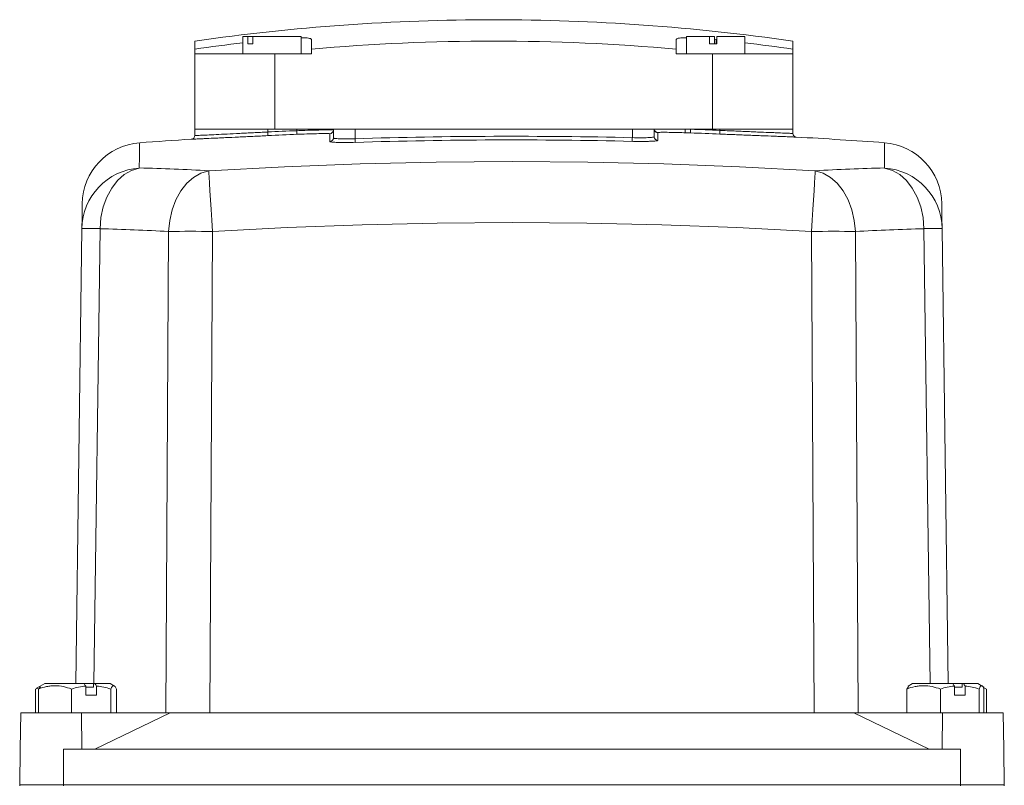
# Model space of a CAD drawing. Header units: millimetres. Extents: x 143 to 827, y 75 to 838.
# Tile 15 of 23: x 194 to 329, y 733 to 838. Entities that reach past the tile are written whole.
import ezdxf

# ---------------------------------------------------------------- set-up
doc = ezdxf.new("R2010")
doc.units = ezdxf.units.MM

msp = doc.modelspace()

# ---------------------------------------------------------------- linework, layer by layer
at = {"color": 7, "linetype": 'Continuous', "lineweight": 15}
for p, q in [((224.52, 835.72), (224.52, 833.32)), ((225.22, 835.72), (224.52, 835.72)), ((225.22, 834.72), (225.22, 835.72)), ((225.22, 835.72), (225.88, 835.72)), ((232.52, 835.72), (225.88, 835.72)), ((225.88, 835.72), (225.88, 834.72)), ((232.52, 833.32), (232.52, 835.72)), ((285.33, 835.72), (285.33, 833.32)), ((288.5, 835.72), (285.33, 835.72)), ((288.5, 834.72), (288.5, 835.72)), ((288.5, 835.72), (289.17, 835.72)), ((289.17, 835.72), (289.17, 834.72)), ((289.5, 835.72), (289.5, 834.72)), ((293.33, 835.72), (289.5, 835.72)), ((293.33, 833.32), (293.33, 835.72)), ((217.94, 833.99), (217.94, 835.09)), ((225.88, 834.72), (225.22, 834.72)), ((233.93, 835.31), (233.93, 833.99)), ((283.93, 833.99), (283.93, 835.31)), ((289.5, 834.72), (288.5, 834.72)), ((289.17, 835.33), (289.43, 835.31)), ((299.92, 835.09), (299.92, 833.99)), ((217.94, 833.32), (217.94, 833.99)), ((217.94, 833.32), (217.94, 823.02)), ((228.93, 833.32), (217.94, 833.32)), ((228.93, 833.32), (228.93, 823.02)), ((233.93, 833.32), (228.93, 833.32)), ((233.93, 833.99), (233.93, 833.32)), ((283.93, 833.32), (283.93, 833.99)), ((288.93, 833.32), (283.93, 833.32)), ((288.93, 833.32), (288.93, 823.02)), ((299.92, 833.32), (288.93, 833.32)), ((299.92, 833.99), (299.92, 833.32)), ((299.92, 833.32), (299.92, 823.02)), ((217.93, 822.14), (217.93, 823.02)), ((217.93, 823.02), (227.93, 823.02)), ((227.93, 822.62), (227.93, 823.02)), ((227.93, 823.02), (231.93, 823.02)), ((231.93, 822.8), (231.93, 823.02)), ((231.93, 823.02), (236.93, 823.02)), ((236.44, 821.31), (236.44, 822.39)), ((236.93, 823.02), (239.93, 823.02)), ((236.93, 821.81), (236.93, 823.02)), ((239.93, 821.71), (239.93, 823.02)), ((239.93, 823.02), (277.93, 823.02)), ((277.93, 823.02), (280.93, 823.02)), ((277.93, 821.85), (277.93, 823.02)), ((280.93, 821.97), (280.93, 823.02)), ((280.93, 823.02), (285.16, 823.02)), ((281.41, 822.52), (281.41, 821.48)), ((285.16, 823.02), (285.93, 823.02)), ((285.91, 822.5), (285.22, 822.52)), ((285.93, 823), (285.93, 823.02)), ((285.93, 823.02), (289.93, 823.02)), ((289.93, 822.85), (289.93, 823.02)), ((289.93, 823.02), (299.93, 823.02)), ((299.93, 822.43), (299.93, 823.02)), ((201.61, 747.02), (202.45, 809.37)), ((213.97, 743.02), (214.34, 808.99)), ((220.35, 808.99), (219.98, 743.02)), ((302.87, 743.02), (302.5, 808.99)), ((308.51, 808.99), (308.88, 743.02)), ((320.4, 809.37), (321.24, 747.02)), ((196.75, 746.66), (196.23, 746.37)), ((196.49, 746.27), (196.79, 746.59)), ((197.36, 747.02), (196.75, 746.66)), ((202.76, 747.02), (197.36, 747.02)), ((204.1, 747.02), (202.76, 747.02)), ((202.98, 745.42), (202.98, 746.68)), ((204.06, 746.52), (204.06, 747.02)), ((204.24, 747.02), (204.06, 747.02)), ((206.31, 747.02), (204.24, 747.02)), ((204.46, 746.68), (204.46, 745.42)), ((206.93, 746.66), (206.31, 747.02)), ((315.54, 746.27), (315.81, 746.6)), ((316.36, 747.02), (315.76, 746.67)), ((321.85, 747.02), (316.36, 747.02)), ((323.13, 747.02), (321.85, 747.02)), ((322.08, 745.42), (322.08, 746.68)), ((323.13, 746.52), (323.13, 747.02)), ((323.32, 747.02), (323.13, 747.02)), ((325.31, 747.02), (323.32, 747.02)), ((323.55, 746.68), (323.55, 745.42)), ((325.91, 746.67), (325.31, 747.02)), ((326.15, 746.54), (325.91, 746.67)), ((196.41, 746.4), (196.08, 746.27)), ((196.08, 746.27), (196.08, 743.02)), ((196.49, 746.27), (196.49, 743.02)), ((201.05, 746.27), (201.05, 743.02)), ((204.06, 746.52), (202.98, 746.52)), ((204.46, 745.42), (202.98, 745.42)), ((206.4, 746.27), (206.4, 743.02)), ((207.19, 746.27), (207.19, 743.02)), ((315.54, 746.27), (315.54, 743.02)), ((320.17, 746.27), (320.17, 743.02)), ((323.13, 746.52), (322.08, 746.52)), ((323.55, 745.42), (322.08, 745.42)), ((325.47, 746.27), (325.47, 743.02)), ((326.49, 746.27), (326.1, 746.45)), ((326.14, 746.27), (326.14, 743.02)), ((326.49, 746.27), (326.49, 743.02)), ((194.1, 743.02), (194.01, 738.02)), ((202.42, 743.02), (194.1, 743.02)), ((202.42, 743.02), (202.46, 738.02)), ((214.56, 743.02), (202.42, 743.02)), ((204.23, 738.02), (214.56, 743.02)), ((308.29, 743.02), (214.56, 743.02)), ((308.29, 743.02), (318.62, 738.02)), ((320.43, 743.02), (308.29, 743.02)), ((320.43, 743.02), (320.39, 738.02)), ((328.75, 743.02), (320.43, 743.02)), ((328.84, 738.02), (328.75, 743.02)), ((194.01, 738.02), (193.93, 733.12)), ((199.93, 738.02), (199.93, 733.12)), ((322.93, 738.02), (199.93, 738.02)), ((322.93, 738.02), (322.93, 733.12)), ((328.84, 738.02), (328.92, 733.12)), ((193.93, 733.12), (193.93, 733.02)), ((199.93, 733.12), (193.93, 733.12)), ((199.93, 733.12), (199.93, 733.02)), ((322.93, 733.12), (199.93, 733.12)), ((322.93, 733.12), (322.93, 733.02)), ((328.93, 733.12), (322.93, 733.12)), ((328.93, 733.12), (328.93, 733.02))]:
    msp.add_line(p, q, dxfattribs=at)
at = {"color": 8, "linetype": 'Continuous', "lineweight": 15}
for p, q in [((289.43, 834.72), (289.43, 835.31)), ((217.46, 821.64), (217.46, 821.64)), ((300.4, 821.93), (300.4, 821.93)), ((204.94, 809.37), (204.1, 747.02)), ((318.75, 747.02), (317.91, 809.37))]:
    msp.add_line(p, q, dxfattribs=at)
at = {"color": 7, "linetype": 'Continuous', "lineweight": 15, "flags": 128}
for points in [[(227.95, 822.13), (227.95, 822.14), (227.95, 822.17), (227.95, 822.21), (227.94, 822.27), (227.94, 822.35), (227.94, 822.44), (227.93, 822.53), (227.93, 822.62)], [(231.95, 822.31), (231.95, 822.32), (231.95, 822.35), (231.94, 822.39), (231.94, 822.45), (231.94, 822.53), (231.93, 822.62), (231.93, 822.71), (231.93, 822.8)], [(285.93, 823), (285.92, 822.9), (285.92, 822.81), (285.92, 822.72), (285.91, 822.65), (285.91, 822.59), (285.91, 822.54), (285.91, 822.51), (285.91, 822.5)], [(289.93, 822.85), (289.92, 822.75), (289.92, 822.66), (289.92, 822.57), (289.91, 822.5), (289.91, 822.43), (289.91, 822.39), (289.91, 822.36), (289.91, 822.35)], [(239.93, 821.71), (239.93, 821.62), (239.93, 821.53), (239.93, 821.44), (239.94, 821.37), (239.94, 821.31), (239.94, 821.26), (239.94, 821.23), (239.94, 821.21)], [(277.93, 821.85), (277.92, 821.75), (277.92, 821.66), (277.92, 821.58), (277.92, 821.5), (277.92, 821.44), (277.92, 821.39), (277.92, 821.36), (277.91, 821.35)], [(219.84, 817.31), (230.23, 817.86), (240.63, 818.25), (251.02, 818.48), (261.43, 818.56), (271.83, 818.48), (282.23, 818.25), (292.62, 817.86), (303.01, 817.31)], [(210.33, 817.69), (209.27, 817.37), (208.27, 816.79), (207.35, 815.97), (206.55, 814.93), (205.89, 813.71), (205.39, 812.35), (205.07, 810.89), (204.94, 809.37)], [(214.34, 808.99), (214.49, 810.51), (214.83, 811.97), (215.35, 813.33), (216.02, 814.55), (216.84, 815.59), (217.77, 816.41), (218.78, 816.99), (219.84, 817.31)], [(219.84, 817.31), (219.86, 817), (219.9, 816.43), (219.95, 815.61), (220.01, 814.57), (220.09, 813.35), (220.17, 811.98), (220.26, 810.52), (220.35, 808.99)], [(302.5, 808.99), (302.6, 810.52), (302.68, 811.98), (302.77, 813.35), (302.84, 814.57), (302.9, 815.61), (302.95, 816.43), (302.99, 817), (303.01, 817.31)], [(303.01, 817.31), (304.07, 816.99), (305.08, 816.41), (306.01, 815.59), (306.83, 814.55), (307.51, 813.33), (308.02, 811.97), (308.36, 810.51), (308.51, 808.99)], [(317.91, 809.37), (317.78, 810.89), (317.46, 812.35), (316.96, 813.71), (316.3, 814.93), (315.5, 815.97), (314.58, 816.79), (313.58, 817.37), (312.52, 817.69)], [(202.45, 809.37), (202.47, 810.87), (202.49, 811.94), (202.49, 812.58), (202.5, 812.79)], [(320.36, 812.79), (320.36, 812.58), (320.37, 811.94), (320.38, 810.87), (320.4, 809.37)], [(302.5, 808.99), (292.24, 809.53), (281.97, 809.92), (271.7, 810.15), (261.43, 810.23), (251.15, 810.15), (240.88, 809.92), (230.61, 809.53), (220.35, 808.99)]]:
    msp.add_lwpolyline(points, dxfattribs=at)
at = {"color": 8, "linetype": 'Continuous', "lineweight": 15, "flags": 128}
for points in [[(210.38, 821.16), (210.37, 820.94), (210.36, 820.29), (210.35, 819.21), (210.33, 817.69)], [(312.52, 817.69), (312.5, 819.21), (312.49, 820.29), (312.48, 820.94), (312.48, 821.16)]]:
    msp.add_lwpolyline(points, dxfattribs=at)
at = {"color": 7, "linetype": 'Continuous', "lineweight": 15}
for centre, radius, start, end in [((258.93, 550.15), 287.87, 90.0001, 98.1862), ((258.93, 550.15), 287.87, 81.8138, 90.0001), ((258.93, 550.15), 286.78, 96.8904, 98.2175), ((258.93, 550.15), 284.94, 84.9665, 95.0335), ((258.93, 550.15), 286.78, 81.7825, 83.1096), ((261.43, 123.02), 700.41, 92.41392, 92.74147), ((261.43, 123.02), 699.91, 92.41392, 92.74147), ((236.43, 822.89), 0.5, 272.0403, 359.9893), ((281.43, 823.02), 0.5, 180.005, 268.3772), ((281.43, 823.05), 0.5, 183.6319, 268.3739), ((286.05, 822.87), 0.903, 170.6756, 203.0277), ((261.43, 123.02), 699.91, 87.66795, 87.9954), ((261.43, 123.02), 700.41, 87.66795, 87.9954), ((300.43, 822.43), 0.5, 180, 266.8084), ((300.43, 822.43), 0.5, 179.9993, 221.4259), ((211, 812.68), 8.5, 94.1822, 179.231), ((261.43, 123.02), 700, 93.60125, 94.18222), ((217.43, 822.14), 0.5, 273.6012, 0), ((217.43, 822.14), 0.5, 273.6034, 359.9977), ((236.43, 821.81), 0.5, 271.9949, 359.9493), ((261.43, 123.02), 699.02, 88.64744, 91.76254), ((261.43, 123.02), 698.52, 88.64744, 91.76254), ((281.43, 821.97), 0.5, 180.0519, 268.4157), ((261.43, 123.02), 700, 85.81778, 86.80843), ((311.86, 812.68), 8.5, 0.769, 85.8178), ((210.92, 809.24), 8.47, 94.0245, 179.1044), ((201.17, 471), 346.82, 86.9134, 88.4864), ((321.68, 471), 346.82, 91.5136, 93.0866), ((311.93, 809.24), 8.47, 0.8956, 85.9755), ((203.7, 743.4), 65.99, 88.9192, 91.0808), ((195.89, 466.86), 342.63, 86.9133, 88.4862), ((217.34, 335.18), 473.83, 89.6366, 90.3634), ((305.51, 335.18), 473.83, 89.6366, 90.3634), ((326.96, 466.86), 342.63, 91.5138, 93.0867), ((319.16, 743.4), 65.99, 88.9192, 91.0808)]:
    msp.add_arc(centre, radius, start, end, dxfattribs=at)
at = {"color": 8, "linetype": 'Continuous', "lineweight": 15}
msp.add_arc((300.43, 822.43), 0.5, 221.4021, 266.8237, dxfattribs=at)
at = {"color": 7, "linetype": 'Continuous', "lineweight": 15}
for points, knots in [([(232.52, 835.54), (232.71, 835.54), (233.34, 835.53), (233.82, 835.45), (233.89, 835.35), (233.93, 835.31)], [0, 0, 0, 0, 0.210236, 0.675175, 1, 1, 1, 1]), ([(283.93, 835.31), (283.99, 835.36), (284.13, 835.48), (284.72, 835.55), (285.26, 835.54), (285.33, 835.54)], [0, 0, 0, 0, 0.464165, 0.928511, 1, 1, 1, 1]), ([(217.93, 822.14), (217.93, 822.14), (217.99, 822.14), (218.19, 822.15), (218.27, 822.15), (218.46, 822.16), (218.68, 822.17), (218.96, 822.18), (219.27, 822.2), (219.44, 822.2), (219.98, 822.23), (220.4, 822.25), (221.32, 822.3), (221.84, 822.32), (222.92, 822.38), (223.5, 822.4), (224.4, 822.45), (224.72, 822.46), (225.34, 822.5), (225.66, 822.51), (226.62, 822.56), (227.27, 822.59), (227.93, 822.62)], [0, 0, 0, 0, 0.125, 0.125, 0.1875, 0.1875, 0.25, 0.3125, 0.3125, 0.375, 0.375, 0.5, 0.5, 0.625, 0.625, 0.75, 0.75, 0.8125, 0.8125, 0.875, 0.875, 1, 1, 1, 1]), ([(231.93, 822.8), (232.3, 822.82), (233.23, 822.85), (234.63, 822.89), (235.9, 822.92), (236.76, 822.92), (236.87, 822.9), (236.93, 822.89)], [0, 0, 0, 0, 0.142224, 0.35669, 0.571091, 0.785549, 1, 1, 1, 1]), ([(236.44, 822.39), (236.39, 822.4), (236.3, 822.42), (235.52, 822.42), (234.38, 822.39), (233.12, 822.35), (232.28, 822.32), (231.95, 822.31)], [0, 0, 0, 0, 0.214445, 0.428893, 0.643288, 0.857762, 1, 1, 1, 1]), ([(285.22, 822.52), (284.89, 822.53), (284.07, 822.56), (282.9, 822.58), (281.93, 822.59), (281.47, 822.57), (281.43, 822.56), (281.41, 822.55)], [0, 0, 0, 0, 0.15841, 0.396513, 0.634384, 0.87114, 1, 1, 1, 1]), ([(281.41, 822.55), (281.41, 822.54), (281.41, 822.53), (281.41, 822.52), (281.41, 822.52)], [0, 0, 0, 0, 0.753484, 1, 1, 1, 1]), ([(300.4, 821.93), (300.4, 821.93), (300.33, 821.93), (300.13, 821.94), (300.05, 821.94), (299.85, 821.95), (299.73, 821.96), (299.34, 821.97), (299.01, 821.98), (298.44, 822.01), (298.24, 822.01), (297.8, 822.03), (297.57, 822.04), (296.84, 822.07), (296.32, 822.09), (295.46, 822.12), (295.16, 822.13), (294.55, 822.16), (293.93, 822.18), (293.29, 822.21), (292.64, 822.24), (292.3, 822.25), (291.28, 822.29), (290.6, 822.32), (289.91, 822.35)], [0, 0, 0, 0, 0.125, 0.125, 0.1875, 0.1875, 0.25, 0.25, 0.375, 0.375, 0.4375, 0.4375, 0.5, 0.5, 0.625, 0.625, 0.6875, 0.6875, 0.75, 0.8125, 0.8125, 0.875, 0.875, 1, 1, 1, 1]), ([(289.93, 822.85), (290.59, 822.82), (291.24, 822.79), (292.21, 822.75), (292.53, 822.74), (293.15, 822.71), (293.77, 822.68), (294.36, 822.66), (294.93, 822.63), (295.22, 822.62), (296.03, 822.59), (296.54, 822.57), (297.23, 822.54), (297.45, 822.53), (297.87, 822.51), (298.06, 822.5), (298.61, 822.48), (298.91, 822.47), (299.29, 822.46), (299.4, 822.45), (299.59, 822.44), (299.67, 822.44), (299.86, 822.43), (299.93, 822.43), (299.93, 822.43)], [0, 0, 0, 0, 0.125, 0.125, 0.1875, 0.1875, 0.25, 0.3125, 0.3125, 0.375, 0.375, 0.5, 0.5, 0.5625, 0.5625, 0.625, 0.625, 0.75, 0.75, 0.8125, 0.8125, 0.875, 0.875, 1, 1, 1, 1]), ([(227.95, 822.13), (227.26, 822.09), (226.58, 822.06), (225.57, 822.01), (225.24, 822), (224.58, 821.96), (224.25, 821.95), (223.3, 821.9), (222.7, 821.88), (221.85, 821.84), (221.57, 821.82), (221.03, 821.8), (220.78, 821.79), (220.05, 821.75), (219.62, 821.73), (219.04, 821.71), (218.86, 821.7), (218.54, 821.68), (218.25, 821.67), (218.01, 821.66), (217.81, 821.65), (217.73, 821.65), (217.53, 821.64), (217.46, 821.64), (217.46, 821.64)], [0, 0, 0, 0, 0.125, 0.125, 0.1875, 0.1875, 0.25, 0.25, 0.375, 0.375, 0.4375, 0.4375, 0.5, 0.5, 0.625, 0.625, 0.6875, 0.6875, 0.75, 0.8125, 0.8125, 0.875, 0.875, 1, 1, 1, 1]), ([(239.94, 821.21), (239.55, 821.2), (238.76, 821.18), (237.72, 821.19), (236.93, 821.22), (236.51, 821.26), (236.46, 821.3), (236.44, 821.31)], [0, 0, 0, 0, 0.214183, 0.42837, 0.642468, 0.856744, 1, 1, 1, 1]), ([(236.93, 821.81), (236.93, 821.8), (236.95, 821.79), (237.02, 821.76), (237.08, 821.75), (237.23, 821.73), (237.32, 821.72), (237.54, 821.71), (237.67, 821.7), (237.94, 821.69), (238.1, 821.69), (238.42, 821.68), (238.6, 821.68), (238.96, 821.69), (239.15, 821.69), (239.53, 821.7), (239.73, 821.7), (239.93, 821.71)], [0, 0, 0, 0, 0.125, 0.125, 0.25, 0.25, 0.375, 0.375, 0.5, 0.5, 0.625, 0.625, 0.75, 0.75, 0.875, 0.875, 1, 1, 1, 1]), ([(281.41, 821.48), (281.41, 821.46), (281.39, 821.45), (281.3, 821.42), (281.23, 821.41), (281.06, 821.39), (280.95, 821.38), (280.7, 821.36), (280.55, 821.36), (280.23, 821.35), (280.05, 821.34), (279.67, 821.33), (279.47, 821.33), (279.05, 821.33), (278.83, 821.33), (278.37, 821.34), (278.15, 821.34), (277.91, 821.35)], [0, 0, 0, 0, 0.125, 0.125, 0.25, 0.25, 0.375, 0.375, 0.5, 0.5, 0.625, 0.625, 0.75, 0.75, 0.875, 0.875, 1, 1, 1, 1]), ([(277.93, 821.85), (278.32, 821.84), (278.72, 821.83), (279.26, 821.83), (279.43, 821.83), (279.76, 821.84), (279.91, 821.84), (280.19, 821.86), (280.31, 821.86), (280.53, 821.88), (280.62, 821.89), (280.77, 821.91), (280.83, 821.92), (280.91, 821.95), (280.93, 821.96), (280.93, 821.97)], [0, 0, 0, 0, 0.25, 0.25, 0.375, 0.375, 0.5, 0.5, 0.625, 0.625, 0.75, 0.75, 0.875, 0.875, 1, 1, 1, 1]), ([(201.05, 746.27), (200.3, 746.54), (199.55, 746.72), (198.58, 746.72), (198.39, 746.71), (198, 746.67), (197.81, 746.64), (197.24, 746.52), (196.86, 746.41), (196.49, 746.27)], [0, 0, 0, 0, 0.5, 0.5, 0.625, 0.625, 0.75, 0.75, 1, 1, 1, 1]), ([(201.05, 746.27), (201.36, 746.37), (201.68, 746.46), (202.33, 746.6), (202.66, 746.65), (202.98, 746.68)], [0, 0, 0, 0, 0.5, 0.5, 1, 1, 1, 1]), ([(207.19, 746.27), (207.06, 746.54), (206.93, 746.72), (206.76, 746.72), (206.73, 746.71), (206.66, 746.67), (206.63, 746.64), (206.53, 746.52), (206.46, 746.41), (206.4, 746.27)], [0, 0, 0, 0, 0.5, 0.5, 0.625, 0.625, 0.75, 0.75, 1, 1, 1, 1]), ([(320.17, 746.27), (319.41, 746.54), (318.64, 746.72), (317.66, 746.72), (317.46, 746.71), (317.07, 746.67), (316.88, 746.64), (316.3, 746.52), (315.92, 746.41), (315.54, 746.27)], [0, 0, 0, 0, 0.5, 0.5, 0.625, 0.625, 0.75, 0.75, 1, 1, 1, 1]), ([(325.47, 746.27), (325.16, 746.37), (324.84, 746.46), (324.2, 746.6), (323.88, 746.65), (323.55, 746.68)], [0, 0, 0, 0, 0.5, 0.5, 1, 1, 1, 1]), ([(326.14, 746.27), (326.03, 746.54), (325.92, 746.72), (325.78, 746.72), (325.75, 746.71), (325.69, 746.67), (325.66, 746.64), (325.58, 746.52), (325.52, 746.41), (325.47, 746.27)], [0, 0, 0, 0, 0.5, 0.5, 0.625, 0.625, 0.75, 0.75, 1, 1, 1, 1])]:
    msp.add_open_spline(points, degree=3, knots=knots, dxfattribs=at)
for points in [[(285.16, 823.02), (285.41, 823.01), (285.67, 823.01), (285.93, 823)], [(202.76, 747.02), (202.83, 746.91), (202.91, 746.79), (202.98, 746.68)], [(204.46, 746.68), (204.39, 746.79), (204.31, 746.91), (204.24, 747.02)], [(204.46, 746.68), (205.13, 746.62), (205.77, 746.47), (206.4, 746.27)], [(322.08, 746.68), (321.43, 746.62), (320.79, 746.47), (320.17, 746.27)], [(321.85, 747.02), (321.93, 746.91), (322.01, 746.79), (322.08, 746.68)], [(323.55, 746.68), (323.47, 746.79), (323.4, 746.91), (323.32, 747.02)]]:
    msp.add_open_spline(points, degree=3, dxfattribs=at)

doc.saveas('drawing.dxf')
